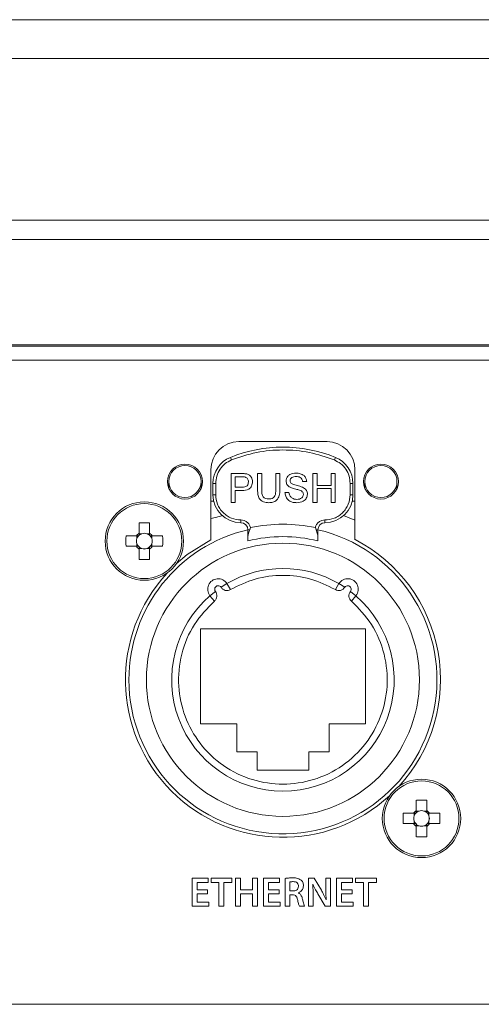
# Model space of a CAD drawing. Header units: millimetres. Extents: x 0 to 1118, y 0 to 864.
# Tile 124 of 256: x 267 to 275, y 459 to 477. Entities that reach past the tile are written whole.
import ezdxf

# ---------------------------------------------------------------- set-up
doc = ezdxf.new("R2010")
doc.units = ezdxf.units.MM

msp = doc.modelspace()

# ---------------------------------------------------------------- linework, layer by layer
at = {"color": 7, "linetype": 'Continuous', "lineweight": 15}
for p, q in [((219.377, 476.8), (292.627, 476.8)), ((219.377, 476.107), (292.627, 476.107)), ((219.377, 473.222), (292.627, 473.222)), ((219.377, 472.876), (292.627, 472.876)), ((292.627, 470.994), (219.377, 470.994)), ((219.877, 470.975), (292.127, 470.975)), ((292.377, 470.725), (219.627, 470.725)), ((272.539, 469.268), (270.964, 469.268)), ((270.833, 468.941), (270.814, 468.988)), ((272.671, 468.941), (272.689, 468.988)), ((270.464, 468.768), (270.464, 467.518)), ((273.039, 467.518), (273.039, 468.768)), ((269.714, 468.556), (269.714, 468.434)), ((270.289, 468.434), (270.289, 468.556)), ((270.826, 468.699), (271.015, 468.699)), ((270.826, 468.185), (270.826, 468.699)), ((270.899, 468.64), (270.899, 468.455)), ((271.021, 468.64), (270.899, 468.64)), ((271.3, 468.699), (271.373, 468.699)), ((271.3, 468.404), (271.3, 468.699)), ((271.373, 468.699), (271.373, 468.407)), ((271.623, 468.699), (271.696, 468.699)), ((271.623, 468.407), (271.623, 468.699)), ((271.696, 468.699), (271.696, 468.404)), ((272.176, 468.554), (272.104, 468.554)), ((272.288, 468.699), (272.361, 468.699)), ((272.288, 468.185), (272.288, 468.699)), ((272.361, 468.699), (272.361, 468.488)), ((272.611, 468.699), (272.683, 468.699)), ((272.611, 468.488), (272.611, 468.699)), ((272.683, 468.699), (272.683, 468.185)), ((273.214, 468.556), (273.214, 468.434)), ((273.789, 468.434), (273.789, 468.556)), ((270.502, 468.32), (270.502, 468.524)), ((270.502, 468.524), (270.552, 468.524)), ((270.552, 468.524), (270.552, 468.32)), ((270.899, 468.455), (271.023, 468.455)), ((271.025, 468.396), (270.899, 468.396)), ((270.899, 468.396), (270.899, 468.185)), ((272.361, 468.488), (272.611, 468.488)), ((272.611, 468.429), (272.361, 468.429)), ((272.361, 468.429), (272.361, 468.185)), ((272.611, 468.185), (272.611, 468.429)), ((272.952, 468.32), (272.952, 468.524)), ((272.952, 468.524), (273.002, 468.524)), ((273.002, 468.524), (273.002, 468.32)), ((270.515, 468.205), (270.464, 468.205)), ((270.552, 468.32), (270.502, 468.32)), ((271.788, 468.363), (271.86, 468.363)), ((273.002, 468.32), (272.952, 468.32)), ((273.039, 468.205), (272.988, 468.205)), ((270.899, 468.185), (270.826, 468.185)), ((272.361, 468.185), (272.288, 468.185)), ((272.683, 468.185), (272.611, 468.185)), ((271.002, 467.87), (271.002, 467.82)), ((272.502, 467.82), (272.502, 467.87)), ((272.836, 467.948), (273.039, 467.865)), ((269.184, 467.819), (269.184, 467.634)), ((269.369, 467.634), (269.369, 467.819)), ((271.159, 467.695), (271.127, 467.695)), ((271.127, 467.581), (271.127, 467.695)), ((271.172, 467.736), (271.159, 467.695)), ((272.344, 467.695), (272.332, 467.736)), ((272.377, 467.695), (272.344, 467.695)), ((272.377, 467.695), (272.377, 467.581)), ((269.136, 467.585), (268.95, 467.585)), ((269.145, 467.585), (269.145, 467.537)), ((269.233, 467.625), (269.184, 467.625)), ((269.369, 467.625), (269.321, 467.625)), ((269.409, 467.537), (269.409, 467.585)), ((269.603, 467.585), (269.418, 467.585)), ((268.95, 467.4), (269.136, 467.4)), ((269.145, 467.449), (269.145, 467.4)), ((269.184, 467.361), (269.233, 467.361)), ((269.184, 467.351), (269.184, 467.166)), ((269.321, 467.361), (269.369, 467.361)), ((269.369, 467.166), (269.369, 467.351)), ((269.409, 467.4), (269.409, 467.449)), ((269.418, 467.4), (269.603, 467.4)), ((270.647, 466.668), (270.752, 466.736)), ((270.752, 466.736), (270.815, 466.627)), ((272.688, 466.627), (272.751, 466.736)), ((272.751, 466.736), (272.856, 466.668)), ((270.448, 466.517), (270.546, 466.595)), ((270.53, 466.423), (270.448, 466.517)), ((272.958, 466.595), (273.056, 466.517)), ((273.056, 466.517), (272.974, 466.423)), ((273.227, 465.93), (270.277, 465.93)), ((270.277, 465.93), (270.277, 464.23)), ((273.227, 464.23), (273.227, 465.93)), ((270.277, 464.23), (270.927, 464.23)), ((270.927, 464.23), (270.927, 463.73)), ((272.577, 464.23), (273.227, 464.23)), ((272.577, 463.73), (272.577, 464.23)), ((270.927, 463.73), (271.289, 463.73)), ((271.289, 463.73), (271.289, 463.405)), ((272.214, 463.405), (272.214, 463.73)), ((272.214, 463.73), (272.577, 463.73)), ((271.289, 463.405), (272.214, 463.405)), ((274.134, 462.869), (274.134, 462.684)), ((274.319, 462.684), (274.319, 462.869)), ((274.086, 462.635), (273.9, 462.635)), ((274.095, 462.635), (274.095, 462.587)), ((274.183, 462.675), (274.134, 462.675)), ((274.319, 462.675), (274.271, 462.675)), ((274.359, 462.587), (274.359, 462.635)), ((274.553, 462.635), (274.368, 462.635)), ((273.9, 462.45), (274.086, 462.45)), ((274.095, 462.499), (274.095, 462.45)), ((274.134, 462.411), (274.183, 462.411)), ((274.134, 462.401), (274.134, 462.216)), ((274.271, 462.411), (274.319, 462.411)), ((274.319, 462.216), (274.319, 462.401)), ((274.359, 462.45), (274.359, 462.499)), ((274.368, 462.45), (274.553, 462.45)), ((270.417, 461.476), (270.13, 461.476)), ((270.13, 461.476), (270.13, 460.976)), ((270.218, 461.269), (270.218, 461.401)), ((270.218, 461.401), (270.417, 461.401)), ((270.417, 461.401), (270.417, 461.476)), ((270.842, 461.476), (270.468, 461.476)), ((270.468, 461.476), (270.468, 461.401)), ((270.468, 461.401), (270.61, 461.401)), ((270.61, 461.401), (270.61, 460.976)), ((270.698, 460.976), (270.698, 461.401)), ((270.698, 461.401), (270.842, 461.401)), ((270.842, 461.401), (270.842, 461.476)), ((270.905, 461.476), (270.905, 460.976)), ((270.993, 461.476), (270.905, 461.476)), ((270.993, 461.27), (270.993, 461.476)), ((271.295, 461.476), (271.207, 461.476)), ((271.207, 461.476), (271.207, 461.27)), ((271.295, 460.976), (271.295, 461.476)), ((271.693, 461.476), (271.406, 461.476)), ((271.406, 461.476), (271.406, 460.976)), ((271.494, 461.269), (271.494, 461.401)), ((271.494, 461.401), (271.693, 461.401)), ((271.693, 461.401), (271.693, 461.476)), ((271.79, 461.472), (271.79, 460.976)), ((271.878, 461.249), (271.878, 461.41)), ((272.31, 461.476), (272.208, 461.476)), ((272.208, 461.476), (272.208, 460.976)), ((272.286, 461.367), (272.288, 461.367)), ((272.439, 461.26), (272.31, 461.476)), ((272.599, 461.475), (272.517, 461.475)), ((272.517, 461.475), (272.517, 461.301)), ((272.599, 460.976), (272.599, 461.475)), ((272.997, 461.476), (272.709, 461.476)), ((272.709, 461.476), (272.709, 460.976)), ((272.798, 461.269), (272.798, 461.401)), ((272.798, 461.401), (272.997, 461.401)), ((272.997, 461.401), (272.997, 461.476)), ((273.422, 461.476), (273.047, 461.476)), ((273.047, 461.476), (273.047, 461.401)), ((273.047, 461.401), (273.19, 461.401)), ((273.19, 461.401), (273.19, 460.976)), ((273.278, 460.976), (273.278, 461.401)), ((273.278, 461.401), (273.422, 461.401)), ((273.422, 461.401), (273.422, 461.476)), ((270.406, 461.269), (270.218, 461.269)), ((270.218, 461.05), (270.218, 461.195)), ((270.218, 461.195), (270.406, 461.195)), ((270.406, 461.195), (270.406, 461.269)), ((271.207, 461.27), (270.993, 461.27)), ((270.993, 460.976), (270.993, 461.195)), ((270.993, 461.195), (271.207, 461.195)), ((271.207, 461.195), (271.207, 460.976)), ((271.682, 461.269), (271.494, 461.269)), ((271.494, 461.05), (271.494, 461.195)), ((271.494, 461.195), (271.682, 461.195)), ((271.682, 461.195), (271.682, 461.269)), ((271.932, 461.249), (271.878, 461.249)), ((271.878, 460.976), (271.878, 461.182)), ((271.878, 461.182), (271.924, 461.182)), ((272.03, 461.212), (272.03, 461.215)), ((272.377, 461.195), (272.508, 460.976)), ((272.986, 461.269), (272.798, 461.269)), ((272.798, 461.05), (272.798, 461.195)), ((272.798, 461.195), (272.986, 461.195)), ((272.986, 461.195), (272.986, 461.269)), ((270.428, 461.05), (270.218, 461.05)), ((270.428, 460.976), (270.428, 461.05)), ((271.704, 461.05), (271.494, 461.05)), ((271.704, 460.976), (271.704, 461.05)), ((272.29, 460.976), (272.29, 461.154)), ((272.525, 461.091), (272.524, 461.091)), ((273.008, 461.05), (272.798, 461.05)), ((273.008, 460.976), (273.008, 461.05)), ((270.13, 460.976), (270.428, 460.976)), ((270.61, 460.976), (270.698, 460.976)), ((270.905, 460.976), (270.993, 460.976)), ((271.207, 460.976), (271.295, 460.976)), ((271.406, 460.976), (271.704, 460.976)), ((271.79, 460.976), (271.878, 460.976)), ((272.045, 460.975), (272.137, 460.976)), ((272.208, 460.976), (272.29, 460.976)), ((272.508, 460.976), (272.599, 460.976)), ((272.709, 460.976), (273.008, 460.976)), ((273.19, 460.976), (273.278, 460.976)), ((219.627, 459.225), (292.377, 459.225))]:
    msp.add_line(p, q, dxfattribs=at)
at = {"color": 7, "linetype": 'Continuous', "lineweight": 15, "flags": 128}
for points in [[(270.464, 467.895), (270.545, 467.912), (270.677, 467.952)], [(270.464, 467.518), (270.042, 467.251), (269.848, 467.088)]]:
    msp.add_lwpolyline(points, dxfattribs=at)
at = {"color": 7, "linetype": 'Continuous', "lineweight": 15}
for centre, radius in [((270.002, 468.556), 0.312), ((270.002, 468.556), 0.287), ((273.502, 468.556), 0.312), ((273.502, 468.556), 0.287), ((269.277, 467.493), 0.7), ((269.277, 467.493), 0.669), ((271.752, 465.018), 2.438), ((274.227, 462.543), 0.7), ((274.227, 462.543), 0.669)]:
    msp.add_circle(centre, radius, dxfattribs=at)
for centre, radius, start, end in [((270.964, 468.768), 0.5, 90, 180), ((272.539, 468.768), 0.5, 0, 90), ((271.752, 466.67), 2.5, 67.9757, 112.0243), ((271.002, 468.524), 0.5, 112.0243, 180), ((272.502, 468.524), 0.5, 0, 67.9757), ((271.002, 468.32), 0.5, 180, 270), ((272.502, 468.32), 0.5, 270, 0), ((271.752, 465.018), 2.75, 103.1366, 180), ((271.752, 465.018), 2.75, 180, 76.8634), ((269.277, 465.077), 2.744, 88.068, 91.932), ((271.002, 467.695), 0.125, 0, 90), ((272.502, 467.695), 0.125, 90, 180), ((271.692, 467.493), 2.744, 178.068, 181.932), ((269.277, 467.493), 0.169, 123.2306, 146.7694), ((269.277, 467.493), 0.139, 161.5698, 198.4302), ((269.277, 467.493), 0.139, 138.2818, 161.5698), ((269.277, 467.493), 0.139, 131.7182, 138.2818), ((269.277, 467.493), 0.139, 108.4302, 131.7182), ((269.277, 467.493), 0.139, 71.5698, 108.4302), ((269.277, 467.493), 0.139, 48.2818, 71.5698), ((269.277, 467.493), 0.169, 33.2306, 56.7694), ((269.277, 467.493), 0.139, 41.7182, 48.2818), ((269.277, 467.493), 0.139, 18.4302, 41.7182), ((269.277, 467.493), 0.139, 341.5698, 18.4302), ((266.861, 467.493), 2.744, 358.068, 1.932), ((271.752, 465.018), 2.555, 75.8406, 104.1594), ((271.752, 465.018), 2.813, 317.388, 62.7562), ((269.277, 467.493), 0.169, 213.2306, 236.7694), ((269.277, 467.493), 0.139, 198.4302, 221.7182), ((269.277, 467.493), 0.139, 221.7182, 228.2818), ((269.277, 467.493), 0.139, 228.2818, 251.5698), ((269.277, 467.493), 0.139, 251.5698, 288.4302), ((269.277, 467.493), 0.139, 288.4302, 311.7182), ((269.277, 467.493), 0.169, 303.2306, 326.7694), ((269.277, 467.493), 0.139, 311.7182, 318.2818), ((269.277, 467.493), 0.139, 318.2818, 341.5698), ((269.277, 469.908), 2.744, 268.068, 271.932), ((271.752, 465.018), 1.987, 59.8073, 120.1927), ((271.752, 465.018), 2.812, 137.388, 312.612), ((270.595, 466.634), 0.187, 32.8964, 218.3036), ((272.909, 466.634), 0.188, 321.6964, 147.1036), ((270.595, 466.634), 0.0625, 32.8964, 218.3036), ((272.909, 466.634), 0.0625, 321.6964, 147.1036), ((271.752, 465.018), 1.987, 131.0073, 48.9927), ((274.227, 460.127), 2.744, 88.068, 91.932), ((276.642, 462.543), 2.744, 178.068, 181.932), ((274.227, 462.543), 0.169, 123.2306, 146.7694), ((274.227, 462.543), 0.139, 161.5698, 198.4302), ((274.227, 462.543), 0.139, 138.2818, 161.5698), ((274.227, 462.543), 0.139, 131.7182, 138.2818), ((274.227, 462.543), 0.139, 108.4302, 131.7182), ((274.227, 462.543), 0.139, 71.5698, 108.4302), ((274.227, 462.543), 0.139, 48.2818, 71.5698), ((274.227, 462.543), 0.169, 33.2306, 56.7694), ((274.227, 462.543), 0.139, 41.7182, 48.2818), ((274.227, 462.543), 0.139, 18.4302, 41.7182), ((274.227, 462.543), 0.139, 341.5698, 18.4302), ((271.811, 462.543), 2.744, 358.068, 1.932), ((274.227, 462.543), 0.169, 213.2306, 236.7694), ((274.227, 462.543), 0.139, 198.4302, 221.7182), ((274.227, 462.543), 0.139, 221.7182, 228.2818), ((274.227, 462.543), 0.139, 228.2818, 251.5698), ((274.227, 462.543), 0.139, 251.5698, 288.4302), ((274.227, 462.543), 0.139, 288.4302, 311.7182), ((274.227, 462.543), 0.169, 303.2306, 326.7694), ((274.227, 462.543), 0.139, 311.7182, 318.2818), ((274.227, 462.543), 0.139, 318.2818, 341.5698), ((274.227, 464.958), 2.744, 268.068, 271.932)]:
    msp.add_arc(centre, radius, start, end, dxfattribs=at)
for centre, major_axis, start_param, end_param in [((269.26, 467.493), (0.123, 0), 2.77218, 3.511006), ((269.277, 467.51), (0, 0.123), 5.913772, 6.652598), ((269.294, 467.493), (0.123, 0), 5.913772, 6.652598), ((269.277, 467.475), (0, 0.123), 2.77218, 3.511006), ((274.21, 462.543), (0.123, 0), 2.77218, 3.511006), ((274.227, 462.56), (0, 0.123), 5.913772, 6.652598), ((274.244, 462.543), (0.123, 0), 5.913772, 6.652598), ((274.227, 462.525), (0, 0.123), 2.77218, 3.511006)]:
    msp.add_ellipse(centre, major_axis=major_axis, ratio=0.990116, start_param=start_param, end_param=end_param, dxfattribs=at)
for points, knots in [([(272.671, 468.941), (272.523, 468.992), (272.226, 469.093), (271.752, 469.133), (271.278, 469.093), (270.98, 468.992), (270.833, 468.941)], [0, 0, 0, 0, 0.247677, 0.5, 0.752323, 1, 1, 1, 1]), ([(270.833, 468.941), (270.794, 468.921), (270.714, 468.881), (270.624, 468.779), (270.563, 468.657), (270.555, 468.568), (270.552, 468.524)], [0, 0, 0, 0, 0.24442, 0.5, 0.75558, 1, 1, 1, 1]), ([(272.952, 468.524), (272.948, 468.568), (272.941, 468.657), (272.88, 468.779), (272.789, 468.881), (272.709, 468.921), (272.671, 468.941)], [0, 0, 0, 0, 0.24442, 0.5, 0.75558, 1, 1, 1, 1]), ([(271.015, 468.699), (271.029, 468.699), (271.055, 468.699), (271.08, 468.696), (271.091, 468.694)], [0, 0, 0, 0, 0.5601005, 1, 1, 1, 1]), ([(271.081, 468.635), (271.07, 468.637), (271.05, 468.64), (271.03, 468.64), (271.021, 468.64)], [0, 0, 0, 0, 0.5595849, 1, 1, 1, 1]), ([(271.023, 468.455), (271.038, 468.456), (271.07, 468.457), (271.112, 468.476), (271.133, 468.512), (271.135, 468.537), (271.136, 468.549)], [0, 0, 0, 0, 0.281401, 0.559753, 0.779356, 1, 1, 1, 1]), ([(271.208, 468.551), (271.206, 468.526), (271.2, 468.474), (271.135, 468.4), (271.066, 468.398), (271.025, 468.396)], [0, 0, 0, 0, 0.280751, 0.559708, 1, 1, 1, 1]), ([(271.136, 468.549), (271.135, 468.56), (271.134, 468.58), (271.121, 468.606), (271.103, 468.626), (271.088, 468.632), (271.081, 468.635)], [0, 0, 0, 0, 0.280261, 0.560078, 0.78015, 1, 1, 1, 1]), ([(271.091, 468.694), (271.11, 468.69), (271.147, 468.681), (271.185, 468.641), (271.205, 468.596), (271.207, 468.566), (271.208, 468.551)], [0, 0, 0, 0, 0.280013, 0.55891, 0.779396, 1, 1, 1, 1]), ([(271.808, 468.565), (271.809, 468.581), (271.813, 468.612), (271.838, 468.654), (271.894, 468.697), (271.948, 468.702), (271.986, 468.706)], [0, 0, 0, 0, 0.187029, 0.374124, 0.56114, 1, 1, 1, 1]), ([(271.883, 468.454), (271.872, 468.46), (271.849, 468.474), (271.816, 468.51), (271.811, 468.544), (271.808, 468.565)], [0, 0, 0, 0, 0.281445, 0.562273, 1, 1, 1, 1]), ([(271.989, 468.646), (271.975, 468.646), (271.947, 468.645), (271.91, 468.63), (271.884, 468.603), (271.881, 468.581), (271.88, 468.57)], [0, 0, 0, 0, 0.28129, 0.56082, 0.78068, 1, 1, 1, 1]), ([(271.88, 468.57), (271.881, 468.56), (271.882, 468.543), (271.893, 468.53), (271.898, 468.524)], [0, 0, 0, 0, 0.559617, 1, 1, 1, 1]), ([(271.986, 468.706), (272.011, 468.704), (272.062, 468.701), (272.128, 468.669), (272.168, 468.614), (272.174, 468.574), (272.176, 468.554)], [0, 0, 0, 0, 0.2807972, 0.5601508, 0.7798767, 1, 1, 1, 1]), ([(272.104, 468.554), (272.101, 468.57), (272.096, 468.6), (272.054, 468.642), (272.014, 468.645), (271.989, 468.646)], [0, 0, 0, 0, 0.281097, 0.560287, 1, 1, 1, 1]), ([(271.499, 468.179), (271.467, 468.181), (271.401, 468.184), (271.325, 468.245), (271.303, 468.327), (271.301, 468.378), (271.3, 468.404)], [0, 0, 0, 0, 0.280729, 0.557904, 0.778403, 1, 1, 1, 1]), ([(271.373, 468.407), (271.373, 468.385), (271.373, 468.342), (271.392, 468.281), (271.442, 468.248), (271.476, 468.246), (271.494, 468.245)], [0, 0, 0, 0, 0.2817876, 0.5601223, 0.7793863, 1, 1, 1, 1]), ([(271.494, 468.245), (271.509, 468.245), (271.539, 468.247), (271.583, 468.263), (271.623, 468.319), (271.623, 468.37), (271.623, 468.407)], [0, 0, 0, 0, 0.187561, 0.374239, 0.559719, 1, 1, 1, 1]), ([(271.696, 468.404), (271.695, 468.371), (271.694, 468.307), (271.651, 468.223), (271.575, 468.183), (271.525, 468.18), (271.499, 468.179)], [0, 0, 0, 0, 0.281627, 0.559158, 0.778983, 1, 1, 1, 1]), ([(272.062, 468.397), (272.042, 468.404), (272.009, 468.414), (271.961, 468.426), (271.921, 468.438), (271.896, 468.449), (271.883, 468.454)], [0, 0, 0, 0, 0.339939, 0.560025, 0.780082, 1, 1, 1, 1]), ([(271.898, 468.524), (271.92, 468.513), (271.956, 468.496), (272.01, 468.484), (272.056, 468.472), (272.086, 468.461), (272.1, 468.455)], [0, 0, 0, 0, 0.338408, 0.558974, 0.779535, 1, 1, 1, 1]), ([(272.117, 468.328), (272.116, 468.337), (272.115, 468.354), (272.096, 468.381), (272.075, 468.391), (272.062, 468.397)], [0, 0, 0, 0, 0.280089, 0.55997, 1, 1, 1, 1]), ([(272.1, 468.455), (272.114, 468.448), (272.141, 468.435), (272.171, 468.403), (272.187, 468.367), (272.189, 468.343), (272.189, 468.331)], [0, 0, 0, 0, 0.280371, 0.559909, 0.779859, 1, 1, 1, 1]), ([(270.552, 468.32), (270.558, 468.263), (270.567, 468.176), (270.623, 468.071), (270.681, 468), (270.753, 467.941), (270.858, 467.885), (270.945, 467.876), (271.002, 467.87)], [0, 0, 0, 0, 0.239443, 0.369626, 0.5, 0.630183, 0.760557, 1, 1, 1, 1]), ([(272.003, 468.179), (271.973, 468.18), (271.913, 468.183), (271.838, 468.226), (271.796, 468.293), (271.79, 468.34), (271.788, 468.363)], [0, 0, 0, 0, 0.280814, 0.559563, 0.77962, 1, 1, 1, 1]), ([(271.86, 468.363), (271.863, 468.344), (271.869, 468.305), (271.907, 468.262), (271.954, 468.241), (271.984, 468.239), (272, 468.238)], [0, 0, 0, 0, 0.280632, 0.5586744, 0.7791973, 1, 1, 1, 1]), ([(272, 468.238), (272.015, 468.239), (272.046, 468.241), (272.086, 468.26), (272.112, 468.291), (272.115, 468.316), (272.117, 468.328)], [0, 0, 0, 0, 0.280917, 0.560813, 0.780502, 1, 1, 1, 1]), ([(272.189, 468.331), (272.185, 468.306), (272.177, 468.256), (272.107, 468.191), (272.043, 468.183), (272.003, 468.179)], [0, 0, 0, 0, 0.279942, 0.56008, 1, 1, 1, 1]), ([(272.502, 467.87), (272.558, 467.876), (272.646, 467.885), (272.751, 467.941), (272.822, 468), (272.88, 468.071), (272.936, 468.176), (272.946, 468.263), (272.952, 468.32)], [0, 0, 0, 0, 0.239443, 0.369626, 0.5, 0.630183, 0.760557, 1, 1, 1, 1]), ([(271.172, 467.736), (271.166, 467.754), (271.153, 467.791), (271.112, 467.835), (271.06, 467.865), (271.021, 467.868), (271.002, 467.87)], [0, 0, 0, 0, 0.242943, 0.5, 0.757057, 1, 1, 1, 1]), ([(272.332, 467.736), (272.338, 467.754), (272.351, 467.791), (272.392, 467.835), (272.444, 467.865), (272.483, 467.868), (272.502, 467.87)], [0, 0, 0, 0, 0.242943, 0.5, 0.757057, 1, 1, 1, 1]), ([(271.159, 467.695), (271.147, 467.665), (271.131, 467.625), (271.128, 467.59), (271.127, 467.581)], [0, 0, 0, 0, 0.752751, 1, 1, 1, 1]), ([(272.377, 467.581), (272.375, 467.593), (272.371, 467.629), (272.355, 467.668), (272.344, 467.695)], [0, 0, 0, 0, 0.334586, 1, 1, 1, 1]), ([(269.173, 467.585), (269.171, 467.585), (269.159, 467.585), (269.147, 467.585), (269.137, 467.585), (269.136, 467.585)], [0, 0, 0, 0, 0.160618, 0.883257, 1, 1, 1, 1]), ([(269.184, 467.634), (269.184, 467.632), (269.184, 467.622), (269.184, 467.61), (269.184, 467.599), (269.184, 467.596)], [0, 0, 0, 0, 0.116743, 0.839382, 1, 1, 1, 1]), ([(269.369, 467.596), (269.369, 467.599), (269.369, 467.61), (269.369, 467.622), (269.369, 467.632), (269.369, 467.634)], [0, 0, 0, 0, 0.160618, 0.883257, 1, 1, 1, 1]), ([(269.418, 467.585), (269.417, 467.585), (269.407, 467.585), (269.394, 467.585), (269.383, 467.585), (269.381, 467.585)], [0, 0, 0, 0, 0.116743, 0.839382, 1, 1, 1, 1]), ([(271.127, 467.495), (271.127, 467.497), (271.127, 467.502), (271.127, 467.536), (271.127, 467.568), (271.127, 467.581)], [0, 0, 0, 0, 0.367496, 0.73481, 1, 1, 1, 1]), ([(272.377, 467.581), (272.377, 467.563), (272.377, 467.526), (272.377, 467.499), (272.377, 467.496), (272.377, 467.495)], [0, 0, 0, 0, 0.377271, 0.754863, 1, 1, 1, 1]), ([(269.136, 467.4), (269.137, 467.4), (269.147, 467.4), (269.159, 467.4), (269.171, 467.4), (269.173, 467.4)], [0, 0, 0, 0, 0.116743, 0.839382, 1, 1, 1, 1]), ([(269.184, 467.389), (269.184, 467.387), (269.184, 467.375), (269.184, 467.363), (269.184, 467.353), (269.184, 467.351)], [0, 0, 0, 0, 0.160618, 0.883257, 1, 1, 1, 1]), ([(269.369, 467.351), (269.369, 467.353), (269.369, 467.363), (269.369, 467.375), (269.369, 467.387), (269.369, 467.389)], [0, 0, 0, 0, 0.116743, 0.839382, 1, 1, 1, 1]), ([(269.381, 467.4), (269.383, 467.4), (269.394, 467.4), (269.407, 467.4), (269.417, 467.4), (269.418, 467.4)], [0, 0, 0, 0, 0.160618, 0.883257, 1, 1, 1, 1]), ([(270.815, 466.627), (270.96, 466.698), (271.255, 466.841), (271.752, 466.9), (272.248, 466.841), (272.543, 466.698), (272.688, 466.627)], [0, 0, 0, 0, 0.24561, 0.5, 0.75439, 1, 1, 1, 1]), ([(270.647, 466.668), (270.657, 466.655), (270.677, 466.63), (270.723, 466.611), (270.772, 466.608), (270.801, 466.621), (270.815, 466.627)], [0, 0, 0, 0, 0.250679, 0.500186, 0.759382, 1, 1, 1, 1]), ([(272.688, 466.627), (272.703, 466.621), (272.732, 466.608), (272.782, 466.611), (272.826, 466.631), (272.847, 466.656), (272.856, 466.668)], [0, 0, 0, 0, 0.250679, 0.500186, 0.759382, 1, 1, 1, 1]), ([(270.53, 466.423), (270.541, 466.435), (270.562, 466.458), (270.575, 466.506), (270.571, 466.555), (270.554, 466.582), (270.546, 466.595)], [0, 0, 0, 0, 0.250679, 0.500186, 0.759382, 1, 1, 1, 1]), ([(272.958, 466.595), (272.949, 466.581), (272.932, 466.554), (272.929, 466.505), (272.942, 466.458), (272.963, 466.434), (272.974, 466.423)], [0, 0, 0, 0, 0.2506791, 0.5001864, 0.7593816, 1, 1, 1, 1]), ([(272.974, 466.423), (273.102, 466.291), (273.365, 466.019), (273.585, 465.482), (273.64, 464.91), (273.522, 464.356), (273.248, 463.86), (272.831, 463.462), (272.312, 463.211), (271.752, 463.128), (271.192, 463.211), (270.673, 463.462), (270.256, 463.86), (269.982, 464.356), (269.863, 464.91), (269.919, 465.482), (270.139, 466.019), (270.401, 466.291), (270.53, 466.423)], [0, 0, 0, 0, 0.061041, 0.125, 0.188959, 0.25, 0.311041, 0.375, 0.438959, 0.5, 0.561041, 0.625, 0.688959, 0.75, 0.811041, 0.875, 0.938959, 1, 1, 1, 1]), ([(274.123, 462.635), (274.121, 462.635), (274.109, 462.635), (274.097, 462.635), (274.087, 462.635), (274.086, 462.635)], [0, 0, 0, 0, 0.160618, 0.883257, 1, 1, 1, 1]), ([(274.134, 462.684), (274.134, 462.682), (274.134, 462.672), (274.134, 462.66), (274.134, 462.649), (274.134, 462.646)], [0, 0, 0, 0, 0.116743, 0.839382, 1, 1, 1, 1]), ([(274.319, 462.646), (274.319, 462.649), (274.319, 462.66), (274.319, 462.672), (274.319, 462.682), (274.319, 462.684)], [0, 0, 0, 0, 0.160618, 0.883257, 1, 1, 1, 1]), ([(274.368, 462.635), (274.367, 462.635), (274.357, 462.635), (274.344, 462.635), (274.333, 462.635), (274.331, 462.635)], [0, 0, 0, 0, 0.116743, 0.839382, 1, 1, 1, 1]), ([(274.086, 462.45), (274.087, 462.45), (274.097, 462.45), (274.109, 462.45), (274.121, 462.45), (274.123, 462.45)], [0, 0, 0, 0, 0.116743, 0.839382, 1, 1, 1, 1]), ([(274.134, 462.439), (274.134, 462.437), (274.134, 462.425), (274.134, 462.413), (274.134, 462.403), (274.134, 462.401)], [0, 0, 0, 0, 0.160618, 0.883257, 1, 1, 1, 1]), ([(274.319, 462.401), (274.319, 462.403), (274.319, 462.413), (274.319, 462.425), (274.319, 462.437), (274.319, 462.439)], [0, 0, 0, 0, 0.116743, 0.839382, 1, 1, 1, 1]), ([(274.331, 462.45), (274.333, 462.45), (274.344, 462.45), (274.357, 462.45), (274.367, 462.45), (274.368, 462.45)], [0, 0, 0, 0, 0.160618, 0.883257, 1, 1, 1, 1]), ([(271.925, 461.482), (271.9, 461.482), (271.854, 461.481), (271.81, 461.475), (271.79, 461.472)], [0, 0, 0, 0, 0.560031, 1, 1, 1, 1]), ([(271.878, 461.41), (271.889, 461.412), (271.907, 461.414), (271.926, 461.415), (271.934, 461.415)], [0, 0, 0, 0, 0.559618, 1, 1, 1, 1]), ([(272.076, 461.443), (272.05, 461.457), (272.002, 461.482), (271.949, 461.482), (271.925, 461.482)], [0, 0, 0, 0, 0.5573206, 1, 1, 1, 1]), ([(271.934, 461.415), (271.947, 461.414), (271.974, 461.413), (272.009, 461.395), (272.028, 461.364), (272.029, 461.343), (272.03, 461.333)], [0, 0, 0, 0, 0.280926, 0.560108, 0.779437, 1, 1, 1, 1]), ([(272.03, 461.215), (272.044, 461.221), (272.071, 461.235), (272.109, 461.278), (272.115, 461.318), (272.118, 461.342)], [0, 0, 0, 0, 0.280772, 0.561599, 1, 1, 1, 1]), ([(272.118, 461.342), (272.117, 461.363), (272.114, 461.402), (272.088, 461.431), (272.076, 461.443)], [0, 0, 0, 0, 0.560324, 1, 1, 1, 1]), ([(272.29, 461.154), (272.29, 461.194), (272.29, 461.265), (272.287, 461.335), (272.286, 461.367)], [0, 0, 0, 0, 0.560008, 1, 1, 1, 1]), ([(272.288, 461.367), (272.303, 461.334), (272.331, 461.276), (272.363, 461.219), (272.377, 461.195)], [0, 0, 0, 0, 0.5599548, 1, 1, 1, 1]), ([(271.924, 461.182), (271.937, 461.181), (271.963, 461.179), (272, 461.147), (272.007, 461.114), (272.012, 461.094)], [0, 0, 0, 0, 0.280804, 0.558873, 1, 1, 1, 1]), ([(272.03, 461.333), (272.028, 461.319), (272.025, 461.292), (271.997, 461.263), (271.964, 461.25), (271.942, 461.249), (271.932, 461.249)], [0, 0, 0, 0, 0.279558, 0.55825, 0.778831, 1, 1, 1, 1]), ([(272.098, 461.116), (272.091, 461.138), (272.082, 461.168), (272.054, 461.2), (272.038, 461.208), (272.03, 461.212)], [0, 0, 0, 0, 0.559431, 0.779792, 1, 1, 1, 1]), ([(272.524, 461.091), (272.509, 461.124), (272.484, 461.181), (272.453, 461.236), (272.439, 461.26)], [0, 0, 0, 0, 0.559958, 1, 1, 1, 1]), ([(272.517, 461.301), (272.517, 461.262), (272.518, 461.192), (272.523, 461.122), (272.525, 461.091)], [0, 0, 0, 0, 0.559998, 1, 1, 1, 1]), ([(272.012, 461.094), (272.017, 461.071), (272.025, 461.031), (272.039, 460.993), (272.045, 460.975)], [0, 0, 0, 0, 0.560242, 1, 1, 1, 1]), ([(272.137, 460.976), (272.129, 461.001), (272.114, 461.048), (272.103, 461.095), (272.098, 461.116)], [0, 0, 0, 0, 0.559619, 1, 1, 1, 1])]:
    msp.add_open_spline(points, degree=3, knots=knots, dxfattribs=at)
msp.add_open_spline([(272.332, 467.736), (272.138, 467.767), (271.752, 467.828), (271.365, 467.767), (271.172, 467.736)], degree=3, dxfattribs=at)

doc.saveas('drawing.dxf')
